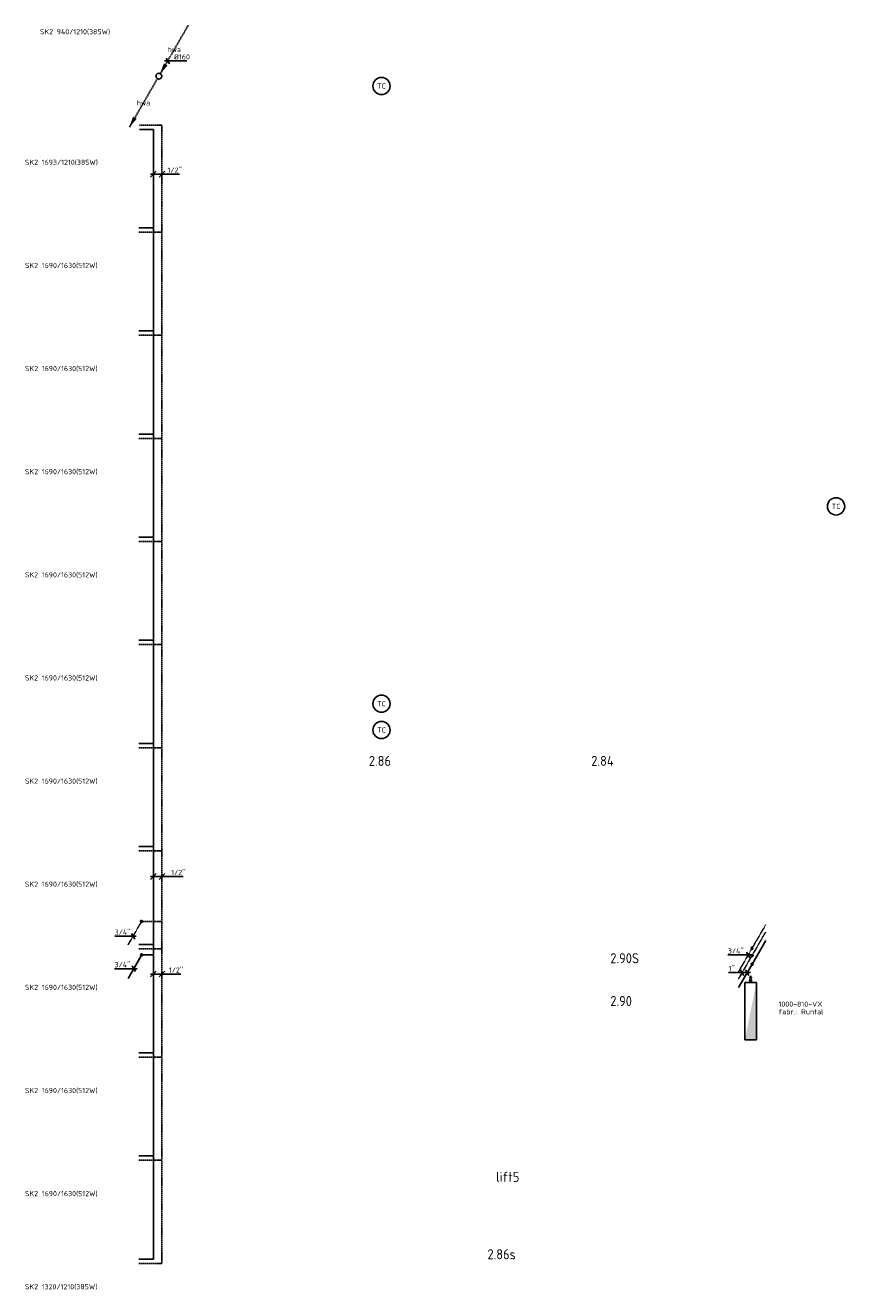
# Model space of a CAD drawing. Header units: millimetres. Extents: x -2687 to 63694, y -299 to 65104.
# Tile 1 of 7: x -2687 to 11613, y 1050 to 23135. Entities that reach past the tile are written whole.
import ezdxf
from ezdxf.enums import TextEntityAlignment as Align

# ---------------------------------------------------------------- set-up
doc = ezdxf.new("R2010")
doc.units = ezdxf.units.MM
for name, pattern in [('2322107', [2000, 1000, 1000]), ('2322107_a', [2000, 1000, 1000]), ('2322108', [7, 5, -2]), ('2322108_a', [7, 5, -2]), ('2322122', [47, 40, -7]), ('2322122_a', [19.5, 12.5, -7])]:
    doc.linetypes.add(name, pattern=pattern)
for name, color, linetype in [('BL$2----', 7, 'Continuous'), ('bTuwkundig', 7, 'Continuous'), ('WL$1----', 4, 'Continuous'), ('WL521---', 4, '2322122'), ('WL561---', 4, 'Continuous'), ('WL561---_AANVOER', 1, '2322107'), ('WL561---_RETOUR', 5, '2322108'), ('WM521---', 1, 'Continuous'), ('WM561---_AANVOER', 1, 'Continuous'), ('WM561---_RETOUR', 1, 'Continuous'), ('WT561---', 7, 'Continuous')]:
    doc.layers.add(name, color=color, linetype=linetype)
doc.styles.add('BURO-025', font='Burofont.shx', dxfattribs={"height": 2.5})
doc.styles.add('STABICAD-018', font='ISOCP.SHX', dxfattribs={"height": 90})
doc.styles.add('STABICAD-035', font='ISOCP.SHX', dxfattribs={"height": 175})
doc.styles.get("Standard").update_dxf_attribs({"font": 'arial.ttf'})

# ---------------------------------------------------------------- blocks, each defined once
blk = doc.blocks.new('*U55')
at = {"color": 0, "linetype": 'Continuous'}
for p, q in [((-50, -50), (50, 50)), ((-50, 0), (264, 0)), ((100, -50), (200, 50)), ((264, 0), (521, 0))]:
    blk.add_line(p, q, dxfattribs=at)
at = {"color": 0, "linetype": 'Continuous', "style": 'STABICAD-018'}
blk.add_text("1/2''", height=90, dxfattribs=at).set_placement((314, 25))
at = {"layer": 'BL$2----', "color": 2}
blk.add_attdef('CODE', (-452, 8279), '', height=1.2, dxfattribs=at)
blk = doc.blocks.new('*U56')
at = {"color": 0, "linetype": 'Continuous'}
for p, q in [((-50, -50), (50, 50)), ((-50, 0), (221, 0)), ((100, -50), (200, 50)), ((221, 0), (478, 0))]:
    blk.add_line(p, q, dxfattribs=at)
at = {"color": 0, "linetype": 'Continuous', "style": 'STABICAD-018'}
blk.add_text("1/2''", height=90, dxfattribs=at).set_placement((271, 25))
at = {"layer": 'BL$2----', "color": 2}
blk.add_attdef('CODE', (-452, 6576), '', height=1.2, dxfattribs=at)
blk = doc.blocks.new('*U53')
at = {"linetype": '2322108'}
blk.add_hatch(color=2, dxfattribs=at).paths.add_polyline_path([(-236, -409), (-208, -325), (-177, -342)], flags=0)
at = {"color": 0, "linetype": '2322108'}
blk.add_line((0, 0), (0, 0, 1), dxfattribs=at)
at = {"color": 2, "linetype": '2322108_a'}
blk.add_line((-236, -409, 1), (-9, -15, 1), dxfattribs=at)
at = {"color": 2, "linetype": '2322108'}
blk.add_circle((0, 0, 1), 17.5, dxfattribs=at)
at = {"layer": 'BL$2----', "color": 2}
for tag in ['POSITIONCODE', 'SECTIONCODE']:
    blk.add_attdef(tag, (-658, 7644, 149), '', height=1.2, dxfattribs=at)
at = {"layer": 'BL$2----', "color": 2, "style": 'STABICAD-018'}
for tag, p in [('CODE', (-658, 7594, -1)), ('FLOORCODE', (-608, 7494, -1))]:
    blk.add_attdef(tag, p, '', height=1.2, dxfattribs=at)
blk = doc.blocks.new('*U51')
at = {"linetype": '2322107'}
blk.add_hatch(color=2, dxfattribs=at).paths.add_polyline_path([(-9, -15), (-37, -100), (-68, -82)], flags=0)
at = {"color": 0, "linetype": '2322107'}
blk.add_line((0, 0), (0, 0, 2), dxfattribs=at)
at = {"color": 2, "linetype": '2322107_a'}
blk.add_line((-9, -15, 2), (-236, -409, 2), dxfattribs=at)
at = {"color": 2, "linetype": '2322107'}
blk.add_circle((0, 0, 2), 17.5, dxfattribs=at)
at = {"layer": 'BL$2----', "color": 2}
for tag in ['POSITIONCODE', 'SECTIONCODE']:
    blk.add_attdef(tag, (-657, 7059, -2), '', height=1.2, dxfattribs=at)
at = {"layer": 'BL$2----', "color": 2, "style": 'STABICAD-018'}
for tag, p in [('CODE', (-657, 7009, -2)), ('FLOORCODE', (-607, 6909, -2))]:
    blk.add_attdef(tag, p, '', height=1.2, dxfattribs=at)
blk = doc.blocks.new('*U52')
at = {"color": 0, "linetype": 'Continuous'}
for p, q in [((-49, 0), (-333, 0)), ((58, 0), (-49, 0)), ((29, -50), (-29, 50))]:
    blk.add_line(p, q, dxfattribs=at)
at = {"color": 0, "linetype": 'Continuous', "style": 'STABICAD-018'}
blk.add_text("3/4''", height=90, dxfattribs=at).set_placement((-333, 25))
at = {"layer": 'BL$2----', "color": 2}
blk.add_attdef('CODE', (-795, 6670, -2), '', height=1.2, dxfattribs=at)
blk = doc.blocks.new('*U54')
at = {"color": 0, "linetype": 'Continuous'}
for p, q in [((-36, 0), (-320, 0)), ((58, 0), (-36, 0)), ((29, -50), (-29, 50))]:
    blk.add_line(p, q, dxfattribs=at)
at = {"color": 0, "linetype": 'Continuous', "style": 'STABICAD-018'}
blk.add_text("3/4''", height=90, dxfattribs=at).set_placement((-320, 25))
at = {"layer": 'BL$2----', "color": 2}
blk.add_attdef('CODE', (-807, 7236, -1), '', height=1.2, dxfattribs=at)
blk = doc.blocks.new('*U58')
at = {"color": 0, "linetype": 'Continuous'}
for p, q in [((-50, -50), (50, 50)), ((-50, 0), (198, 0)), ((100, -50), (200, 50)), ((198, 0), (455, 0))]:
    blk.add_line(p, q, dxfattribs=at)
at = {"color": 0, "linetype": 'Continuous', "style": 'STABICAD-018'}
blk.add_text("1/2''", height=90, dxfattribs=at).set_placement((248, 25))
at = {"layer": 'BL$2----', "color": 2}
blk.add_attdef('CODE', (-452, 20537), '', height=1.2, dxfattribs=at)
blk = doc.blocks.new('*U59')
at = {"linetype": '2322122'}
for points in [[(25, 43), (86, 224), (151, 187)], [(-513, -888), (-451, -707), (-386, -744)]]:
    blk.add_hatch(color=2, dxfattribs=at).paths.add_polyline_path(points, flags=0)
at = {"color": 2, "linetype": '2322122_a'}
for p, q in [((25, 43, 3000), (513, 888, 3000)), ((-513, -888, 3000), (-25, -43, 3000))]:
    blk.add_line(p, q, dxfattribs=at)
at = {"color": 0, "linetype": '2322122'}
blk.add_line((0, 0), (0, 0, 3000), dxfattribs=at)
at = {"color": 2, "linetype": '2322122'}
blk.add_circle((0, 0, 3000), 50, dxfattribs=at)
at = {"color": 0, "linetype": '2322122'}
blk.add_arc((0, 0, 3000), 50, 240, 180, dxfattribs=at)
at = {"layer": 'BL$2----', "color": 2}
for tag in ['POSITIONCODE', 'SECTIONCODE']:
    blk.add_attdef(tag, (-356, 22397, 1499), '', height=1.8, dxfattribs=at)
at = {"layer": 'BL$2----', "color": 2, "style": 'STABICAD-018'}
for tag, p in [('CODE', (-356, 22347)), ('FLOORCODE', (-306, 22247))]:
    blk.add_attdef(tag, p, '', height=1.8, dxfattribs=at)
blk = doc.blocks.new('*U60')
at = {"color": 0, "linetype": 'Continuous'}
for p, q in [((-58, 0), (61, 0)), ((-29, 50), (29, -50)), ((61, 0), (336, 0))]:
    blk.add_line(p, q, dxfattribs=at)
at = {"color": 0, "linetype": 'Continuous', "style": 'STABICAD-018'}
blk.add_text('%%c160', height=90, dxfattribs=at).set_placement((111, 25))
at = {"layer": 'BL$2----', "color": 2}
blk.add_attdef('CODE', (-202, 22514), '', height=1.8, dxfattribs=at)
blk = doc.blocks.new('*U70')
at = {"linetype": '2322108'}
for points in [[(9, 15), (37, 100), (68, 82)], [(-236, -409), (-208, -325), (-177, -342)]]:
    blk.add_hatch(color=2, dxfattribs=at).paths.add_polyline_path(points, flags=0)
at = {"color": 2, "linetype": '2322108_a'}
for p, q in [((9, 15, 3000), (236, 409, 3000)), ((-236, -409, 3000), (-9, -15, 3000))]:
    blk.add_line(p, q, dxfattribs=at)
at = {"color": 0, "linetype": '2322108'}
blk.add_line((0, 0), (0, 0, 3000), dxfattribs=at)
blk.add_circle((0, 0, 3000), 17.5, dxfattribs=at)
at = {"color": 2, "linetype": '2322108'}
blk.add_circle((0, 0, 3000), 17.5, dxfattribs=at)
at = {"layer": 'BL$2----', "color": 2, "style": 'STABICAD-018'}
for tag, p in [('POSITIONCODE', (9997, 7175, 1499)), ('SECTIONCODE', (9997, 7175, 1499)), ('CODE', (9997, 7125)), ('FLOORCODE', (10047, 7025))]:
    blk.add_attdef(tag, p, '', height=1.2, dxfattribs=at)
blk = doc.blocks.new('*U67')
at = {"linetype": '2322108'}
for points in [[(9, 15), (37, 100), (68, 82)], [(-236, -409), (-208, -325), (-177, -342)]]:
    blk.add_hatch(color=2, dxfattribs=at).paths.add_polyline_path(points, flags=0)
at = {"color": 2, "linetype": '2322108_a'}
for p, q in [((9, 15, 3000), (236, 409, 3000)), ((-236, -409, 3000), (-9, -15, 3000))]:
    blk.add_line(p, q, dxfattribs=at)
at = {"color": 0, "linetype": '2322108'}
blk.add_line((0, 0), (0, 0, 3000), dxfattribs=at)
blk.add_circle((0, 0, 3000), 17.5, dxfattribs=at)
at = {"color": 2, "linetype": '2322108'}
blk.add_circle((0, 0, 3000), 17.5, dxfattribs=at)
at = {"layer": 'BL$2----', "color": 2, "style": 'STABICAD-018'}
for tag, p in [('POSITIONCODE', (9997, 7050, 1499)), ('SECTIONCODE', (9997, 7050, 1499)), ('CODE', (9997, 7000)), ('FLOORCODE', (10047, 6900))]:
    blk.add_attdef(tag, p, '', height=1.2, dxfattribs=at)
blk = doc.blocks.new('*U68')
at = {"linetype": '2322107'}
for points in [[(236, 409), (208, 325), (177, 342)], [(-9, -15), (-37, -100), (-68, -82)]]:
    blk.add_hatch(color=2, dxfattribs=at).paths.add_polyline_path(points, flags=0)
at = {"color": 2, "linetype": '2322107_a'}
for p, q in [((236, 409, 3000), (9, 15, 3000)), ((-9, -15, 3000), (-236, -409, 3000))]:
    blk.add_line(p, q, dxfattribs=at)
at = {"color": 0, "linetype": '2322107'}
blk.add_line((0, 0), (0, 0, 3000), dxfattribs=at)
blk.add_circle((0, 0, 3000), 17.5, dxfattribs=at)
at = {"color": 2, "linetype": '2322107'}
blk.add_circle((0, 0, 3000), 17.5, dxfattribs=at)
at = {"layer": 'BL$2----', "color": 2, "style": 'STABICAD-018'}
for tag, p in [('POSITIONCODE', (9999, 6900, 1499)), ('SECTIONCODE', (9999, 6900, 1499)), ('CODE', (9999, 6850)), ('FLOORCODE', (10049, 6750))]:
    blk.add_attdef(tag, p, '', height=1.2, dxfattribs=at)
blk = doc.blocks.new('*U69')
at = {"color": 0, "linetype": 'Continuous'}
for p, q in [((-198, 0), (-329, 0)), ((58, 0), (-198, 0)), ((-60, -50), (-118, 50)), ((29, -50), (-29, 50))]:
    blk.add_line(p, q, dxfattribs=at)
at = {"color": 0, "linetype": 'Continuous', "style": 'STABICAD-018'}
blk.add_text("1''", height=90, dxfattribs=at).set_placement((-329, 25))
at = {"layer": 'BL$2----', "color": 2, "style": 'STABICAD-018'}
blk.add_attdef('CODE', (9914, 6602, 3000), '', height=1.2, dxfattribs=at)
blk = doc.blocks.new('*U71')
at = {"color": 0, "linetype": 'Continuous'}
for p, q in [((-71, 0), (-355, 0)), ((58, 0), (-71, 0)), ((29, -50), (-29, 50))]:
    blk.add_line(p, q, dxfattribs=at)
at = {"color": 0, "linetype": 'Continuous', "style": 'STABICAD-018'}
blk.add_text("3/4''", height=90, dxfattribs=at).set_placement((-355, 25))
at = {"layer": 'BL$2----', "color": 2, "style": 'STABICAD-018'}
blk.add_attdef('CODE', (9930, 6909), '', height=1.2, dxfattribs=at)
blk = doc.blocks.new('*U61')
at = {"linetype": 'Continuous'}
blk.add_hatch(color=0, dxfattribs=at).paths.add_polyline_path([(500, 100), (500, 300), (-500, 300)], flags=0)
at = {"color": 0, "linetype": 'Continuous'}
for p, q in [((-500, 300, 610), (500, 300, 610)), ((-500, 100, 610), (-500, 300, 610)), ((500, 300, 610), (500, 100, 610)), ((-500, 100, 610), (500, 100, 610))]:
    blk.add_line(p, q, dxfattribs=at)
at = {"layer": 'WL561---_AANVOER', "linetype": '2322107'}
blk.add_circle((-535, 200, 610), 17.5, dxfattribs=at)
at = {"layer": 'WL561---_RETOUR', "linetype": '2322108'}
blk.add_circle((-588, 200), 17.5, dxfattribs=at)
at = {"layer": 'BL$2----', "color": 2, "style": 'STABICAD-018'}
for tag, p in [('CODE', (11688, 5698, 120)), ('CUSTOM_FIELD1', (11688, 5598, 120)), ('CUSTOM_FIELD2', (11688, 5598, 120)), ('FREETEXT', (11688, 5598, 120)), ('KNOB_POSITION', (11688, 5598, 120)), ('LABEL', (11688, 5598, 120)), ('POSITIONCODE', (11688, 5598, 120)), ('RADIATOR_CODE', (11688, 5598, 120)), ('SECTIONCODE', (11688, 5598, 120))]:
    blk.add_attdef(tag, p, '', height=1.2, dxfattribs=at)
at = {"layer": 'BL$2----', "color": 1, "style": 'STABICAD-018'}
blk.add_attdef('PRODUCTCODE', (11688, 5598, 120), '', height=1.8, dxfattribs=at)
blk = doc.blocks.new('MD_SYM527')
at = {"color": 0, "linetype": 'Continuous'}
blk.add_circle((0, 0), 3, dxfattribs=at)
at = {"color": 0, "style": 'BURO-025'}
blk.add_attdef('SIGNAL_HIGH', (6.03, 6.3), '', height=2.5, dxfattribs=at)
blk.add_attdef('CODE', text='', height=2.5, dxfattribs=at).set_placement((0, 4.93), align=Align.MIDDLE)
blk.add_attdef('SIGNAL_LOW', text='', height=2.5, dxfattribs=at).set_placement((6.25, 3.27), align=Align.TOP_LEFT)

msp = doc.modelspace()

# ---------------------------------------------------------------- linework, layer by layer
at = {"layer": 'WL561---_AANVOER', "linetype": '2322107'}
for p, q in [((-452, 21314), (-695, 21314)), ((-452, 21314), (-452, 7092)), ((-452, 19601), (-704, 19601)), ((-452, 17801), (-704, 17801)), ((-452, 16001), (-704, 16001)), ((-452, 14201), (-704, 14201)), ((-452, 12401), (-704, 12401)), ((-452, 10601), (-704, 10601)), ((-452, 8801), (-704, 8801)), ((-452, 7092), (-704, 7092)), ((-452, 7092), (-452, 6909)), ((-657, 6909), (-452, 6909)), ((-452, 6909), (-452, 5201)), ((-452, 5201), (-704, 5201)), ((-452, 5201), (-452, 3401)), ((-452, 3401), (-704, 3401)), ((-452, 3401), (-452, 1601)), ((-452, 1601), (-704, 1601))]:
    msp.add_line(p, q, dxfattribs=at)
at = {"layer": 'WL561---_RETOUR', "linetype": '2322108'}
for p, q in [((-302, 21389), (-695, 21389)), ((-302, 7494), (-302, 21389)), ((-302, 19526), (-704, 19526)), ((-302, 17726), (-704, 17726)), ((-302, 15926), (-704, 15926)), ((-302, 14126), (-704, 14126)), ((-302, 12326), (-704, 12326)), ((-302, 10526), (-704, 10526)), ((-302, 8726), (-704, 8726)), ((-302, 7494), (-640, 7494)), ((-302, 7494), (-302, 7017)), ((-302, 7017), (-704, 7017)), ((-302, 7017), (-302, 5126)), ((-302, 5126), (-704, 5126)), ((-302, 5126), (-302, 3326)), ((-302, 3326), (-704, 3326)), ((-302, 3326), (-302, 1526)), ((-302, 1526), (-704, 1526))]:
    msp.add_line(p, q, dxfattribs=at)

# ---------------------------------------------------------------- block references
at = {"layer": 'WL$1----', "color": 2, "linetype": 'Continuous'}
ref = msp.add_blockref('MD_SYM527', (3530, 22075), dxfattribs=dict(at, xscale=50, yscale=50))
ref.add_attrib('CODE', 'TC', dxfattribs={"layer": '0', "color": 1, "linetype": 'Continuous', "height": 90, "style": 'STABICAD-018'}).set_placement((3530, 22075), align=Align.MIDDLE)
ref = msp.add_blockref('MD_SYM527', (11463, 14738), dxfattribs=dict(at, xscale=50, yscale=50))
ref.add_attrib('CODE', 'TC', dxfattribs={"layer": '0', "color": 1, "linetype": 'Continuous', "height": 90, "style": 'STABICAD-018'}).set_placement((11463, 14738), align=Align.MIDDLE)
ref = msp.add_blockref('MD_SYM527', (3530, 11294), dxfattribs=dict(at, xscale=50, yscale=50))
ref.add_attrib('CODE', 'TC', dxfattribs={"layer": '0', "color": 1, "linetype": 'Continuous', "height": 90, "style": 'STABICAD-018'}).set_placement((3530, 11294), align=Align.MIDDLE)
ref = msp.add_blockref('MD_SYM527', (3530, 10835), dxfattribs=dict(at, xscale=50, yscale=50))
ref.add_attrib('CODE', 'TC', dxfattribs={"layer": '0', "color": 1, "linetype": 'Continuous', "height": 90, "style": 'STABICAD-018'}).set_placement((3530, 10835), align=Align.MIDDLE)
at = {"layer": 'WL521---', "linetype": '2322122'}
msp.add_blockref('*U59', (-356, 22247), dxfattribs=at)
at = {"layer": 'WL561---', "linetype": 'Continuous', "rotation": 270}
msp.add_blockref('*U61', (9772, 5930, 120), dxfattribs=at)
at = {"layer": 'WL561---_AANVOER', "linetype": '2322107'}
for name, p in [('*U68', (9999, 6750)), ('*U51', (-657, 6909, -2))]:
    msp.add_blockref(name, p, dxfattribs=at)
at = {"layer": 'WL561---_RETOUR', "linetype": '2322108'}
for name, p in [('*U53', (-658, 7494, -1)), ('*U70', (9997, 7025)), ('*U67', (9997, 6900))]:
    msp.add_blockref(name, p, dxfattribs=at)
at = {"layer": 'WM521---', "linetype": 'Continuous'}
msp.add_blockref('*U60', (-202, 22514), dxfattribs=at)
at = {"layer": 'WM561---_AANVOER', "linetype": 'Continuous'}
for name, p in [('*U58', (-452, 20537)), ('*U55', (-452, 8279)), ('*U52', (-795, 6670, -2)), ('*U56', (-452, 6576))]:
    msp.add_blockref(name, p, dxfattribs=at)
at = {"layer": 'WM561---_RETOUR', "linetype": 'Continuous'}
for name, p in [('*U54', (-807, 7236, -1)), ('*U71', (9930, 6909)), ('*U69', (9914, 6602, 3000))]:
    msp.add_blockref(name, p, dxfattribs=at)

# ---------------------------------------------------------------- texts
at = {"layer": 'bTuwkundig', "color": 3, "style": 'STABICAD-035'}
for s, p in [('2.86', (3309, 10209, -500)), ('2.84', (7191, 10209, -500)), ('2.90S', (7523, 6765, -500)), ('2.90', (7523, 6019, -500)), ('lift5', (5529, 2949, -500)), ('2.86s', (5379, 1598, -500))]:
    msp.add_text(s, height=175, dxfattribs=at).set_placement(p)
at = {"layer": 'WL521---', "color": 2, "style": 'STABICAD-018'}
for p in [(-87, 22713, 3000), (-625, 21782, 3000)]:
    msp.add_text('hwa', height=90, dxfattribs=at).set_placement(p, align=Align.MIDDLE_CENTER)
at = {"layer": 'WT561---', "color": 1, "style": 'STABICAD-018'}
for s, p in [('SK2 940/1210(385W)', (-2431, 22978)), ('SK2 1693/1210(385W)', (-2693, 20699)), ('SK2 1690/1630(512W)', (-2693, 18899)), ('SK2 1690/1630(512W)', (-2693, 17099)), ('SK2 1690/1630(512W)', (-2693, 15299)), ('SK2 1690/1630(512W)', (-2693, 13499)), ('SK2 1690/1630(512W)', (-2693, 11699)), ('SK2 1690/1630(512W)', (-2693, 9899)), ('SK2 1690/1630(512W)', (-2693, 8099)), ('SK2 1690/1630(512W)', (-2693, 6299)), ('fabr.: Runtal', (10459, 5873)), ('1000-810-VX', (10459, 6006)), ('SK2 1690/1630(512W)', (-2693, 4499)), ('SK2 1690/1630(512W)', (-2693, 2699)), ('SK2 1320/1210(385W)', (-2693, 1074))]:
    msp.add_text(s, height=90, dxfattribs=at).set_placement(p)

doc.saveas('drawing.dxf')
